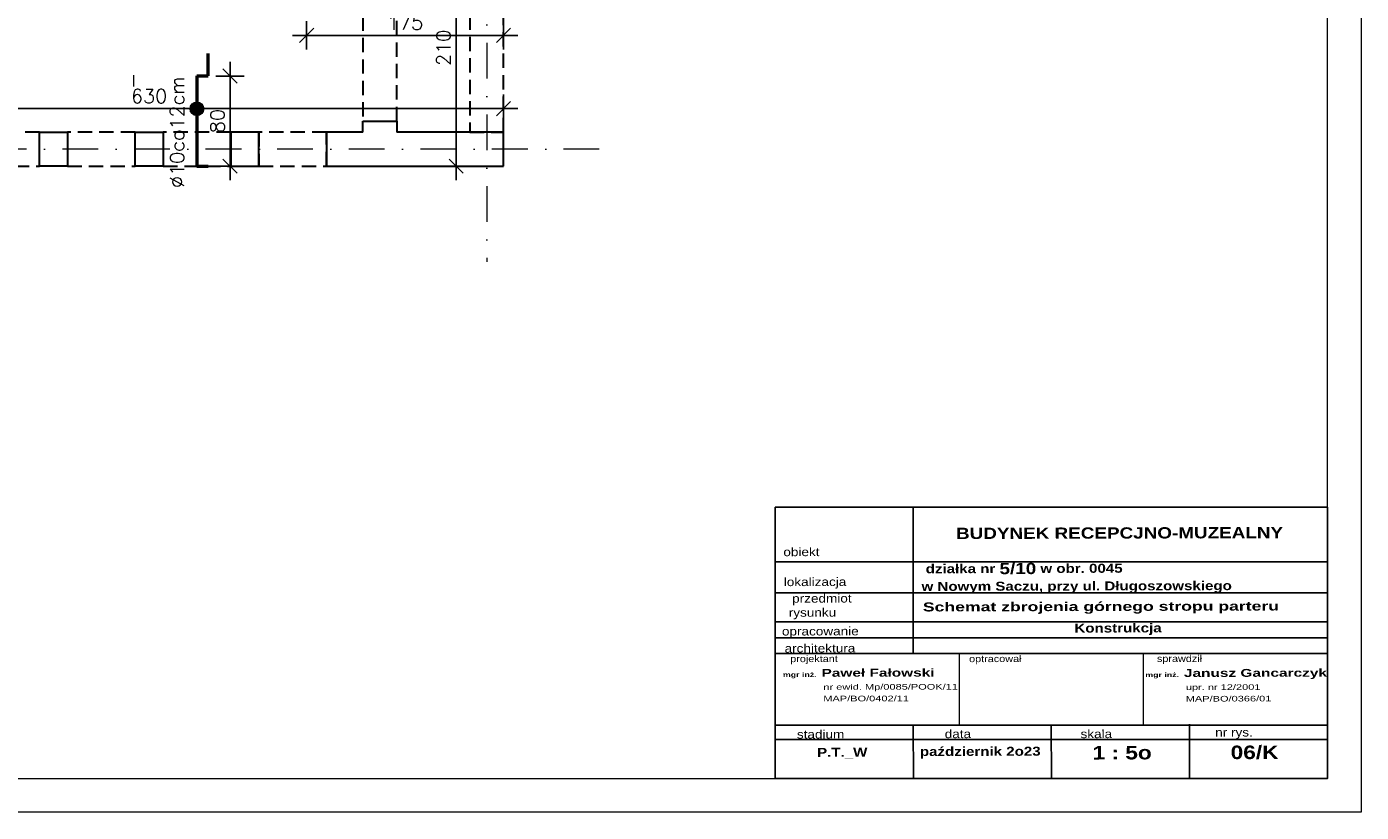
# Model space of a CAD drawing. Extents: x -19 to 9300416, y -12 to 10688993.
# Tile 16 of 106: x 4610373 to 4611559, y 5309981 to 5310679. Entities that reach past the tile are written whole.
import ezdxf

# ---------------------------------------------------------------- set-up
doc = ezdxf.new("R2010")
doc.units = 0
doc.header["$MEASUREMENT"] = 0
doc.linetypes.add('DASHDOT', pattern=[25.4, 12.7, -6.35, 0, -6.35])
doc.linetypes.add('DASHED', pattern=[19.05, 12.7, -6.35])
doc.layers.add('1', color=7, linetype='Continuous')
doc.layers.add('OPIS', color=7, linetype='Continuous')
for name, color, linetype, lineweight in [('hatch', 253, 'Continuous', 0), ('K-BELKI', 5, 'DASHED', 30), ('K-OPISY', 252, 'Continuous', 15), ('K-SCIANY CIENKI', 163, 'Continuous', 30), ('K-STAL', 114, 'Continuous', 50), ('K-WIDOK', 45, 'Continuous', 20), ('K-WYMIARY', 7, 'Continuous', 15), ('Osie', 175, 'DASHDOT', 9)]:
    doc.layers.add(name, color=color, linetype=linetype, lineweight=lineweight)
doc.styles.add('ARIAL', font='arial.ttf', dxfattribs={"height": 10})
doc.styles.add('ARIAL_WYM50', font='arial.ttf', dxfattribs={"height": 15})
doc.styles.add('courier', font='stylu.ttf')
doc.styles.add('Simplex', font='simplex.shx')
doc.dimstyles.new('1do50', dxfattribs={"dimscale": 5, "dimtxt": 2.5, "dimasz": 2.5, "dimexe": 2.5, "dimexo": 0.5, "dimgap": 1, "dimtad": 1, "dimdec": 1, "dimrnd": 0.5, "dimzin": 12, "dimdsep": 46, "dimtxsty": 'Simplex', "dimblk": 'OBLIQUE', "dimcen": 0.5, "dimdle": 2.5, "dimclrd": 256, "dimclre": 256, "dimclrt": 256, "dimadec": 1, "dimazin": 3, "dimtfac": 1, "dimtdec": 1, "dimtix": 1, "dimtmove": 0, "dimatfit": 3, "dimfxl": 0, "dimtolj": 1, "dimtzin": 0, "dimarcsym": 0})

# ---------------------------------------------------------------- blocks, each defined once
blk = doc.blocks.new('G$C61CBF25F')
at = {"layer": 'Osie', "lineweight": 0, "ltscale": 2.5}
for p, q in [((95, 540), (95, 1340)), ((1525, 640), (-5, 640))]:
    blk.add_line(p, q, dxfattribs=at)
blk = doc.blocks.new('_Oblique')
at = {"color": 0, "linetype": 'ByBlock', "lineweight": -2}
blk.add_line((-0.5, -0.5), (0.5, 0.5), dxfattribs=at)
blk = doc.blocks.new('*D1172')
at = {"layer": 'Defpoints', "color": 0, "lineweight": 0, "ltscale": 40}
for p in [(4610621.6, 5310701), (4610796.6, 5310701), (4610796.6, 5310671)]:
    blk.add_point(p, dxfattribs=at)
at = {"layer": 'K-WYMIARY', "lineweight": -2, "ltscale": 40}
for p, q in [((4610621.6, 5310683.5), (4610621.6, 5310658.5)), ((4610796.6, 5310683.5), (4610796.6, 5310658.5)), ((4610609.1, 5310671), (4610809.1, 5310671))]:
    blk.add_line(p, q, dxfattribs=at)
at = {"layer": 'K-WYMIARY', "lineweight": -2, "ltscale": 40, "xscale": 12.5, "yscale": 12.5, "zscale": 12.5, "rotation": 180}
blk.add_blockref('_Oblique', (4610621.6, 5310671), dxfattribs=at)
at = {"layer": 'K-WYMIARY', "lineweight": -2, "ltscale": 40, "xscale": 12.5, "yscale": 12.5, "zscale": 12.5}
blk.add_blockref('_Oblique', (4610796.6, 5310671), dxfattribs=at)
at = {"layer": 'K-WYMIARY', "lineweight": 0, "ltscale": 40, "insert": (4610709.1, 5310682.3), "char_height": 12.5, "attachment_point": 5, "style": 'Simplex'}
blk.add_mtext('\\A1;175', dxfattribs=at)
blk = doc.blocks.new('*D1173')
at = {"layer": 'Defpoints', "color": 0, "lineweight": 0, "ltscale": 40}
for p in [(4610524.1, 5310634.9), (4610553.5, 5310634.9), (4610524.1, 5310554.9)]:
    blk.add_point(p, dxfattribs=at)
at = {"layer": 'K-WYMIARY', "lineweight": -2, "ltscale": 40}
for p, q in [((4610553.5, 5310542.4), (4610553.5, 5310647.4)), ((4610541, 5310634.9), (4610566, 5310634.9)), ((4610541, 5310554.9), (4610566, 5310554.9))]:
    blk.add_line(p, q, dxfattribs=at)
at = {"layer": 'K-WYMIARY', "lineweight": -2, "ltscale": 40, "xscale": 12.5, "yscale": 12.5, "zscale": 12.5}
for p, rotation in [((4610553.5, 5310634.9), 90), ((4610553.5, 5310554.9), 270)]:
    blk.add_blockref('_Oblique', p, dxfattribs=dict(at, rotation=rotation))
at = {"layer": 'K-WYMIARY', "lineweight": 0, "ltscale": 40, "insert": (4610542.3, 5310594.9), "char_height": 12.5, "attachment_point": 5, "rotation": 90, "style": 'Simplex'}
blk.add_mtext('\\A1;80', dxfattribs=at)
blk = doc.blocks.new('*D1196')
at = {"layer": 'Defpoints', "color": 0, "lineweight": 0, "ltscale": 40}
for p in [(4610754.4, 5310764.9), (4610796.6, 5310764.9), (4610796.6, 5310554.9)]:
    blk.add_point(p, dxfattribs=at)
at = {"layer": 'K-WYMIARY', "lineweight": -2, "ltscale": 40}
for p, q in [((4610754.4, 5310542.4), (4610754.4, 5310777.4)), ((4610766.9, 5310764.9), (4610741.9, 5310764.9)), ((4610766.9, 5310554.9), (4610741.9, 5310554.9))]:
    blk.add_line(p, q, dxfattribs=at)
at = {"layer": 'K-WYMIARY', "lineweight": -2, "ltscale": 40, "xscale": 12.5, "yscale": 12.5, "zscale": 12.5}
for p, rotation in [((4610754.4, 5310764.9), 90), ((4610754.4, 5310554.9), 270)]:
    blk.add_blockref('_Oblique', p, dxfattribs=dict(at, rotation=rotation))
at = {"layer": 'K-WYMIARY', "lineweight": 0, "ltscale": 40, "insert": (4610743.1, 5310659.9), "char_height": 12.5, "attachment_point": 5, "rotation": 90, "style": 'Simplex'}
blk.add_mtext('\\A1;210', dxfattribs=at)
blk = doc.blocks.new('*D1198')
at = {"layer": 'Defpoints', "color": 0, "lineweight": 0, "ltscale": 40}
for p in [(4610796.6, 5310605.9), (4610166.6, 5310554.9), (4610796.6, 5310554.9)]:
    blk.add_point(p, dxfattribs=at)
at = {"layer": 'K-WYMIARY', "lineweight": -2, "ltscale": 40}
for p, q in [((4610166.6, 5310593.4), (4610166.6, 5310618.4)), ((4610796.6, 5310593.4), (4610796.6, 5310618.4)), ((4610154.1, 5310605.9), (4610809.1, 5310605.9))]:
    blk.add_line(p, q, dxfattribs=at)
at = {"layer": 'K-WYMIARY', "lineweight": -2, "ltscale": 40, "xscale": 12.5, "yscale": 12.5, "zscale": 12.5, "rotation": 180}
blk.add_blockref('_Oblique', (4610166.6, 5310605.9), dxfattribs=at)
at = {"layer": 'K-WYMIARY', "lineweight": -2, "ltscale": 40, "xscale": 12.5, "yscale": 12.5, "zscale": 12.5}
blk.add_blockref('_Oblique', (4610796.6, 5310605.9), dxfattribs=at)
at = {"layer": 'K-WYMIARY', "lineweight": 0, "ltscale": 40, "insert": (4610481.6, 5310617.1), "char_height": 12.5, "attachment_point": 5, "style": 'Simplex'}
blk.add_mtext('\\A1;630', dxfattribs=at)

msp = doc.modelspace()

# ---------------------------------------------------------------- hatches: boundary and pattern name
at = {"layer": 'K-OPISY'}
h = msp.add_hatch(color=256, dxfattribs=at)
edge = h.paths.add_edge_path()
edge.add_arc((4610524.12, 5310605.85), 6.06, 0, 360)

# ---------------------------------------------------------------- linework, layer by layer
at = {"lineweight": 0, "ltscale": 40}
for p, q in [((4611201.42, 5310121.86), (4611201.42, 5310058.39)), ((4611364.87, 5310121.86), (4611364.87, 5310058.39))]:
    msp.add_line(p, q, dxfattribs=at)
for p in [(4611201.42, 5310121.86), (4611364.89, 5310121.86)]:
    msp.add_point(p, dxfattribs=at)
at = {"layer": 'hatch', "color": 252}
for points in [[(4608588.61, 5312080.97), (4611558.61, 5312081.03), (4611558.61, 5309981.03), (4608588.61, 5309980.97)], [(4608748.61, 5310010.97), (4611528.61, 5310011.03), (4611528.61, 5312051.03), (4608748.61, 5312050.97)]]:
    msp.add_lwpolyline(points, close=True, dxfattribs=at)
at = {"layer": 'K-BELKI'}
for points in [[(4610796.62, 5310584.92), (4610796.62, 5310764.92), (4610766.62, 5310764.92), (4610766.62, 5310584.92)], [(4610701.62, 5310594.92), (4610701.62, 5310744.94), (4610671.62, 5310744.94), (4610671.62, 5310594.92)], [(4610324.12, 5310584.92), (4610324.12, 5310554.92), (4610384.12, 5310554.92), (4610384.12, 5310584.92)], [(4610409.12, 5310584.92), (4610409.12, 5310554.92), (4610469.12, 5310554.92), (4610469.12, 5310584.92)], [(4610494.12, 5310584.92), (4610494.12, 5310554.92), (4610554.12, 5310554.92), (4610554.12, 5310584.92)], [(4610579.12, 5310584.92), (4610579.12, 5310554.92), (4610639.12, 5310554.92), (4610639.12, 5310584.92)]]:
    msp.add_lwpolyline(points, close=True, dxfattribs=at)
at = {"layer": 'K-OPISY'}
msp.add_circle((4610524.12, 5310605.85), 6.06, dxfattribs=at)
at = {"layer": 'K-SCIANY CIENKI'}
for p, q in [((4610671.62, 5310584.92), (4610671.62, 5310594.92)), ((4610671.62, 5310594.92), (4610701.62, 5310594.92)), ((4610701.62, 5310594.92), (4610701.62, 5310584.92)), ((4610384.12, 5310554.92), (4610384.12, 5310584.92)), ((4610384.12, 5310584.92), (4610409.12, 5310584.92)), ((4610384.12, 5310554.92), (4610384.12, 5310584.92)), ((4610384.12, 5310584.92), (4610409.12, 5310584.92)), ((4610409.12, 5310584.92), (4610409.12, 5310554.92)), ((4610409.12, 5310584.92), (4610409.12, 5310554.92)), ((4610469.12, 5310554.92), (4610469.12, 5310584.92)), ((4610469.12, 5310584.92), (4610494.12, 5310584.92)), ((4610494.12, 5310584.92), (4610494.12, 5310554.92)), ((4610579.12, 5310584.92), (4610554.12, 5310584.92)), ((4610554.12, 5310584.92), (4610554.12, 5310554.92)), ((4610579.12, 5310554.92), (4610579.12, 5310584.92)), ((4610671.62, 5310584.92), (4610639.12, 5310584.92)), ((4610639.12, 5310584.92), (4610639.12, 5310554.92)), ((4610796.62, 5310584.92), (4610701.62, 5310584.92)), ((4610796.62, 5310554.92), (4610796.62, 5310584.92)), ((4610409.12, 5310554.92), (4610384.12, 5310554.92)), ((4610409.12, 5310554.92), (4610384.12, 5310554.92)), ((4610494.12, 5310554.92), (4610469.12, 5310554.92)), ((4610554.12, 5310554.92), (4610579.12, 5310554.92)), ((4610639.12, 5310554.92), (4610796.62, 5310554.92))]:
    msp.add_line(p, q, dxfattribs=at)
at = {"layer": 'K-STAL'}
for p, q in [((4610534.12, 5310634.92), (4610534.12, 5310654.92)), ((4610524.12, 5310634.92), (4610524.12, 5310554.92)), ((4610524.12, 5310634.92), (4610534.12, 5310634.92))]:
    msp.add_line(p, q, dxfattribs=at)
msp.add_lwpolyline([(4610524.12, 5310554.92), (4610534.12, 5310554.92)], dxfattribs=at)
at = {"layer": 'K-WIDOK'}
msp.add_line((4610467.79, 5310635.54), (4610467.79, 5310625.54), dxfattribs=at)
at = {"layer": 'OPIS'}
for p, q in [((4611160.58, 5310251.89), (4611160.4, 5310121.86)), ((4611527.98, 5310203.44), (4611038, 5310203.44)), ((4611528.13, 5310203.44), (4611038.16, 5310203.44)), ((4611528.21, 5310175.82), (4611038.23, 5310175.82)), ((4611528.28, 5310149.99), (4611038.3, 5310149.99)), ((4611528.32, 5310135.95), (4611038.34, 5310135.95)), ((4611528.35, 5310121.86), (4611037.95, 5310121.86)), ((4611528.49, 5310058.39), (4611038.51, 5310058.39)), ((4611160.53, 5310058.73), (4611160.65, 5310011.36)), ((4611283.01, 5310058.39), (4611283.31, 5310011.69)), ((4611405.83, 5310059.39), (4611405.96, 5310012.02)), ((4611528.52, 5310045.48), (4611038.54, 5310045.48))]:
    msp.add_line(p, q, dxfattribs=at)
msp.add_lwpolyline([(4611038, 5310011.03), (4611528.61, 5310011.03), (4611528.51, 5310251.89), (4611037.9, 5310251.89)], close=True, dxfattribs=at)

# ---------------------------------------------------------------- block references
at = {"lineweight": 0, "ltscale": 40, "rotation": 90}
msp.add_blockref('G$C61CBF25F', (4611421.62, 5310474.92), dxfattribs=at)

# ---------------------------------------------------------------- texts
at = {"layer": '1', "insert": (4611385.35, 5310189.27), "char_height": 8, "width": 442.3872, "attachment_point": 5, "rotation": 0.15445, "style": 'ARIAL_WYM50'}
msp.add_mtext('\\A1;\\pxql;{\\W1.2;\\fArial|b1|i0|c238|p34;  działka nr \\H1.25x;5/10\\H0.8x; w obr. 0045\\P w Nowym Saczu, przy ul. Długoszowskiego }', dxfattribs=at)
at = {"layer": 'K-OPISY', "insert": (4610512.76, 5310634.53), "char_height": 12.5, "attachment_point": 9, "rotation": 90, "style": 'Simplex'}
msp.add_mtext('{\\C7;%%C10co12cm}', dxfattribs=at)
at = {"layer": 'OPIS', "rotation": 0.15445}
for s, insert, char_height, width, attachment_point, style in [('{\\W1.2;\\fArial|b1|i0|c238|p34; BUDYNEK RECEPCJNO-MUZEALNY}', (4611341.49, 5310228.98), 10, 388.7918, 5, 'ARIAL_WYM50'), ('{\\fEuphemia|b0|i0|c0|p34;\\W1.2;obiekt}', (4611061.18, 5310212.16), 7.5, 355.5035, 5, 'ARIAL_WYM50'), ('{\\fEuphemia|b0|i0|c0|p34;\\W1.2;lokalizacja}', (4611073.29, 5310184.53), 7.5, 355.5035, 5, 'ARIAL_WYM50'), ('{\\fEuphemia|b0|i0|c0|p34;\\W1.2;     przedmiot\\Prysunku}', (4611071, 5310163.56), 7.5, 355.5035, 5, 'ARIAL_WYM50'), ('{\\fArial|b1|i0|c238|p34;\\W1.4;\\C0;Schemat zbrojenia górnego stropu parteru}', (4611169.07, 5310167.35), 8, 367.9618, 1, 'ARIAL'), ('{\\fEuphemia|b0|i0|c0|p34;\\W1.2;opracowanie}', (4611077.99, 5310140.67), 7.5, 355.5035, 5, 'ARIAL_WYM50'), ('{\\fArial|b1|i0|c238|p34;\\W1.2;Konstrukcja}', (4611342.48, 5310143.47), 8, 355.5035, 5, 'ARIAL_WYM50'), ('{\\fEuphemia|b0|i0|c0|p34;\\W1.2;architektura}', (4611077.66, 5310126.58), 7.5, 355.5035, 5, 'ARIAL_WYM50'), ('{\\W1.2;\\FEuphemia|c0;projektant}', (4611072.36, 5310116.47), 6, 355.5035, 5, 'ARIAL_WYM50'), ('{\\W1.2;\\FEuphemia|c0;optracował}', (4611233.43, 5310116.47), 6, 355.5035, 5, 'ARIAL_WYM50'), ('{\\W1.2;\\FEuphemia|c0;sprawdził}', (4611397.11, 5310116.6), 6, 355.5035, 5, 'ARIAL_WYM50'), ('{\\W1.4;\\fArial|b1|i0|c238|p34;\\H0.444444x;mgr inż.  \\H1.750002x;Paweł Fałowski}', (4611044.7, 5310108.21), 9, 371.5441, 1, 'courier'), ('{\\W1.4;\\fArial|b1|i0|c238|p34;\\H0.444444x;mgr inż.  \\H1.750002x;Janusz Gancarczyk}', (4611366.69, 5310108.05), 9, 371.5441, 1, 'courier'), ('{\\W1.4;\\fArial|b0|i0|c238|p34;nr ewid. Mp/0085/POOK/11}', (4611080.69, 5310094.71), 5, 371.5441, 1, 'courier'), ('{\\W1.4;\\fArial|b0|i0|c238|p34;upr. nr 12/2001}', (4611402.69, 5310094.56), 5, 371.5441, 1, 'courier'), ('{\\W1.4;\\fArial|b0|i0|c238|p34;MAP/BO/0402/11}', (4611080.61, 5310084.43), 5, 371.5441, 1, 'courier'), ('{\\W1.4;\\fArial|b0|i0|c238|p34;MAP/BO/0366/01}', (4611402.61, 5310084.28), 5, 371.5441, 1, 'courier'), ('{\\fEuphemia|b0|i0|c0|p34;\\W1.2;stadium}', (4611078.2, 5310050.2), 7.5, 355.5035, 5, 'ARIAL_WYM50'), ('{\\fEuphemia|b0|i0|c0|p34;\\W1.2;data}', (4611200.22, 5310050.53), 7.5, 355.5035, 5, 'ARIAL_WYM50'), ('{\\fEuphemia|b0|i0|c0|p34;\\W1.2;skala}', (4611323.19, 5310050.53), 7.5, 355.5035, 5, 'ARIAL_WYM50'), ('{\\fEuphemia|b0|i0|c0|p34;\\W1.2;nr rys.}', (4611445.52, 5310050.86), 7.5, 355.5035, 5, 'ARIAL_WYM50'), ('{\\W1.2;\\fArial|b1|i0|c238|p34;P.T._W}', (4611097.43, 5310033.56), 8, 355.5035, 5, 'ARIAL_WYM50'), ('{\\W1.2;\\fArial|b1|i0|c238|p34;październik 2o23}', (4611220.08, 5310033.89), 8, 355.5035, 5, 'ARIAL_WYM50'), ('{\\fArial|b1|i0|c238|p34;\\W1.2;\\C0;1 : 5o}', (4611319.86, 5310039.85), 12, 367.9618, 1, 'ARIAL'), ('{\\W1.2;\\fArial|b1|i0|c238|p34;\\C0;06/K}', (4611442.51, 5310040.18), 12, 367.9618, 1, 'ARIAL')]:
    msp.add_mtext(s, dxfattribs=dict(at, insert=insert, char_height=char_height, width=width, attachment_point=attachment_point, style=style))

# ---------------------------------------------------------------- dimensions: what is measured, and where the dimension line sits
at = {"layer": 'K-WYMIARY', "lineweight": 0, "ltscale": 40}
for base, p1, p2, picture, middle in [((4610754.36, 5310764.92), (4610796.62, 5310554.92), (4610796.62, 5310764.92), '*D1196', (4610743.11, 5310659.92)), ((4610553.51, 5310634.92), (4610524.12, 5310554.92), (4610524.12, 5310634.92), '*D1173', (4610542.26, 5310594.92))]:
    dim = msp.add_linear_dim(base=base, p1=p1, p2=p2, angle=90, dimstyle='1do50', dxfattribs=at)
    dim.commit()
    dim.dimension.update_dxf_attribs({"geometry": picture, "text_midpoint": middle})
for base, p1, p2, picture, middle in [((4610796.62, 5310671.04), (4610621.62, 5310701.04), (4610796.62, 5310701.04), '*D1172', (4610709.12, 5310682.29)), ((4610796.62, 5310605.85), (4610166.62, 5310554.92), (4610796.62, 5310554.92), '*D1198', (4610481.62, 5310617.1))]:
    dim = msp.add_linear_dim(base=base, p1=p1, p2=p2, dimstyle='1do50', dxfattribs=at)
    dim.commit()
    dim.dimension.update_dxf_attribs({"geometry": picture, "text_midpoint": middle})

doc.saveas('drawing.dxf')
